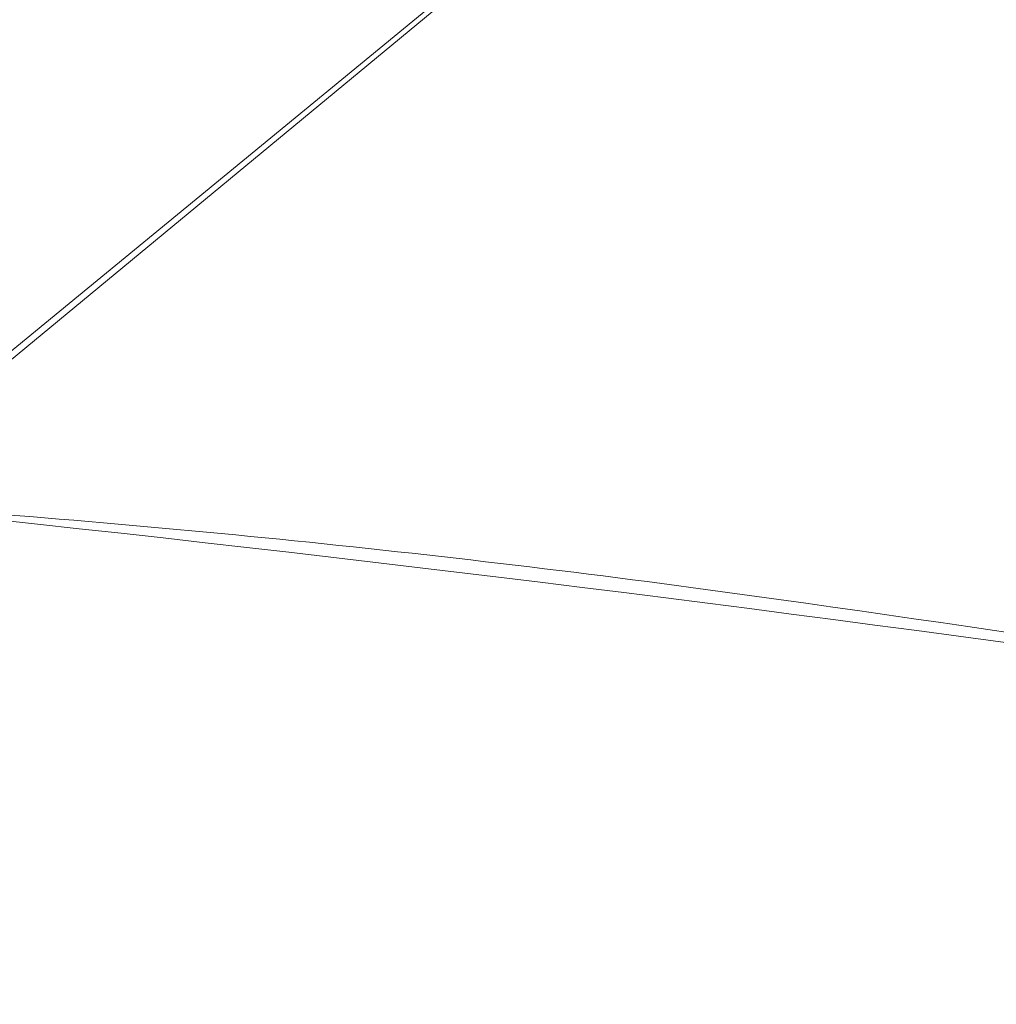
# Model space of a CAD drawing. Header units: metres. Extents: x 174423 to 274510, y 410991 to 462742.
# Tile 141 of 256: x 174690.382 to 174691.373, y 462395.442 to 462396.441. Entities that reach past the tile are written whole.
import ezdxf

# ---------------------------------------------------------------- set-up
doc = ezdxf.new("R2010")
doc.units = ezdxf.units.M
doc.layers.add('-DR-nw-gr-arc-groeiplaats-grond gazon 0.30', color=250, linetype='Continuous', lineweight=9)
doc.layers.add('-DR-nw-gr-arc-profileren taluds wadi´s', color=250, linetype='Continuous', lineweight=9, transparency=0.6)

msp = doc.modelspace()

# ---------------------------------------------------------------- linework, layer by layer
at = {"layer": '-DR-nw-gr-arc-groeiplaats-grond gazon 0.30'}
for points in [[(174692.89877, 462395.56978, 0.010357), (174691.15199, 462395.85293, 0.018687), (174690.19731, 462395.95124), (174692.1805, 462397.59097, 0.057293), (174697.1729, 462398.16491, -0.632031)], [(174677.5878, 462396.18446, -0.001081), (174679.43269, 462396.23092, -0.003819), (174679.95482, 462396.23895, -0.004309), (174681.1017, 462396.23794, 0.00328), (174682.60823, 462396.23351, 0.014137), (174684.2701, 462396.28654, -0.031158), (174685.02508, 462396.28493), (174687.66784, 462396.11443), (174690.18672, 462395.95193), (174692.1805, 462397.59097), (174676.1794, 462397.59097)]]:
    msp.add_lwpolyline(points, format="xyb", dxfattribs=at)
at = {"layer": '-DR-nw-gr-arc-profileren taluds wadi´s'}
msp.add_lwpolyline([(174677.5878, 462396.18446, -0.001081), (174679.95482, 462396.23895, -0.004309), (174682.60823, 462396.23351, 0.014137), (174685.02508, 462396.28493), (174687.66784, 462396.11443), (174690.18672, 462395.95193, -0.018893), (174692.89877, 462395.56978, -0.03685), (174694.84622, 462394.90545, -0.033927), (174696.14501, 462393.82715, -0.018979), (174697.15207, 462392.72624, -0.107673), (174697.63303, 462390.54044, -0.031203), (174697.38533, 462389.27185, -0.054294), (174696.51291, 462387.96069, -0.026762), (174695.17159, 462387.09415, -0.002968), (174693.98058, 462386.53698, -0.007963), (174692.35572, 462385.86693, -0.038666), (174690.69661, 462385.58575, -0.005066), (174688.32336, 462385.44595, -0.003519), (174685.69025, 462385.38532, -0.010031), (174683.95327, 462385.45594, -0.007377), (174682.82764, 462385.58786), (174682.55008, 462385.62558, -0.006461), (174681.56892, 462385.77551, -0.012865), (174679.36305, 462386.29076, -0.018017)], format="xyb", dxfattribs=at)

doc.saveas('drawing.dxf')
